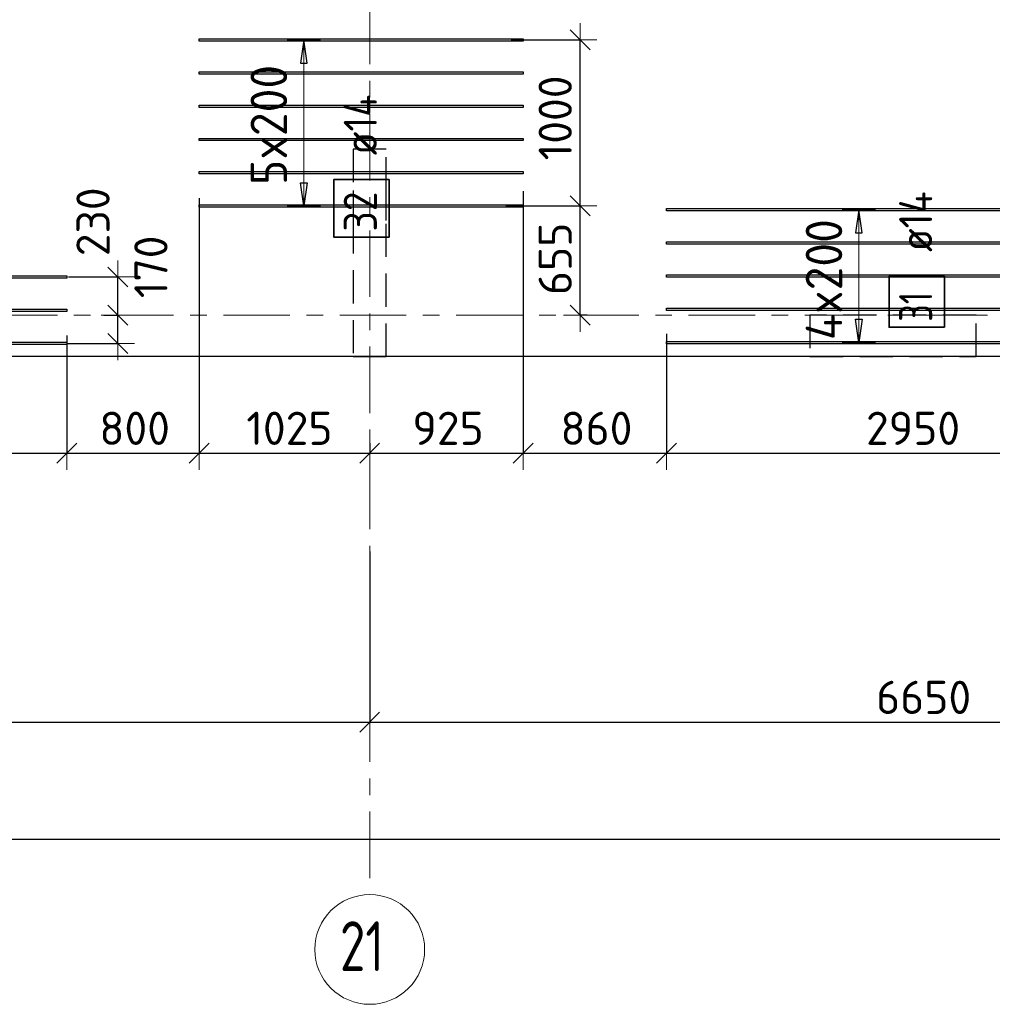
# Model space of a CAD drawing. Header units: metres. Extents: x -38 to 97, y -15 to 21.
# Tile 35 of 82: x 52.84 to 58.7, y -4.15 to 1.78. Entities that reach past the tile are written whole.
import ezdxf

# ---------------------------------------------------------------- set-up
doc = ezdxf.new("R2010")
doc.units = ezdxf.units.M
doc.header["$PDMODE"] = 65
for name, pattern in [('______11', [0.5, 0.4, -0.05, 0, -0.05]), ('______2', [0.27, 0.2, -0.07]), ('______5', [1.1, 0.8, -0.1, 0.1, -0.1])]:
    doc.linetypes.add(name, pattern=pattern)
for name, color, linetype, lineweight in [('XR$2$Осевая линия (1)', 7, '______5', 13), ('XR$2$Размерная линия (1)', 7, 'Continuous', 13), ('XR$3$Перекрытие (1)', 7, 'Continuous', 35), ('XR$3$Размерная линия (1)', 7, 'Continuous', 13)]:
    doc.layers.add(name, color=color, linetype=linetype, lineweight=lineweight)
doc.layers.add('XR$3$Арм.стержн.Доп. Арм верхн.зоны Х', color=7, linetype='Continuous', lineweight=35, true_color=0x8c8cff)
doc.layers.add('XR$5$Стена_ бетон несущ.', color=7, linetype='Continuous', lineweight=70, true_color=0xb4b496)
doc.styles.add('ISOCPEUR', font='txt')
doc.dimstyles.new('DIMSTYLE_3', dxfattribs={"dimtxt": 0.2, "dimasz": 0.2, "dimexe": 0, "dimexo": 0, "dimgap": 0.1, "dimtad": 2, "dimdec": 0, "dimlfac": 1000, "dimrnd": 5, "dimzin": 12, "dimdsep": 46, "dimtxsty": 'ISOCPEUR', "dimblk1": 'ALL_ML_STRICH', "dimblk2": 'ALL_ML_STRICH', "dimsah": 1, "dimcen": 0, "dimclrd": 7, "dimclre": 256, "dimclrt": 7, "dimadec": 0, "dimazin": 0, "dimtfac": 1, "dimtdec": 0, "dimtix": 1, "dimtmove": 2, "dimatfit": 3, "dimfxl": 0, "dimtzin": 0, "dimlwd": 0, "dimlwe": -3, "dimarcsym": 0})
doc.dimstyles.new('DIMSTYLE_6', dxfattribs={"dimtxt": 0.2, "dimasz": 0.2, "dimexe": 0, "dimexo": 0, "dimgap": 0.1, "dimtad": 2, "dimdec": 0, "dimlfac": 1000, "dimrnd": 5, "dimzin": 12, "dimdsep": 46, "dimtxsty": 'ISOCPEUR', "dimblk1": 'ALL_ML_STRICH', "dimblk2": 'ALL_ML_STRICH', "dimsah": 1, "dimcen": 0, "dimclrd": 7, "dimclre": 256, "dimclrt": 7, "dimadec": 0, "dimazin": 0, "dimtfac": 1, "dimtdec": 0, "dimtix": 1, "dimtmove": 2, "dimatfit": 3, "dimfxl": 0, "dimtvp": 1.2, "dimtzin": 0, "dimlwd": 0, "dimlwe": -3, "dimarcsym": 0})
doc.dimstyles.new('DIMSTYLE_7', dxfattribs={"dimtxt": 0.2, "dimasz": 0.2, "dimexe": 0, "dimexo": 0, "dimgap": 0.1, "dimtad": 0, "dimdec": 0, "dimlfac": 1000, "dimrnd": 5, "dimzin": 12, "dimdsep": 46, "dimtxsty": 'ISOCPEUR', "dimblk1": 'ALL_ML_STRICH', "dimblk2": 'ALL_ML_STRICH', "dimsah": 1, "dimcen": 0, "dimclrd": 7, "dimclre": 256, "dimclrt": 7, "dimadec": 0, "dimazin": 0, "dimtfac": 1, "dimtdec": 0, "dimtix": 1, "dimtmove": 2, "dimatfit": 3, "dimfxl": 0, "dimtvp": 1.2, "dimtzin": 0, "dimlwd": 0, "dimlwe": -3, "dimarcsym": 0})

# ---------------------------------------------------------------- blocks, each defined once
blk = doc.blocks.new('ALL_ML_STRICH')
at = {"color": 0, "linetype": 'ByBlock', "lineweight": -2}
for p, q in [((-0.3, -0.3), (0.3, 0.3)), ((0, -0.5), (0, 0.5)), ((-1, 0), (0.5, 0))]:
    blk.add_line(p, q, dxfattribs=at)
blk = doc.blocks.new('*D12')
at = {"layer": 'DEFPOINTS', "color": 7, "linetype": 'Continuous', "lineweight": 13, "transparency": 33554687}
for p in [(0.5, -3.1033), (61.6, -3.1401), (0.5, -3.1563)]:
    blk.add_point(p, dxfattribs=at)
at = {"layer": 'XR$2$Размерная линия (1)', "color": 9, "linetype": 'Continuous', "lineweight": -2, "true_color": 0xc7c7c7, "transparency": 33554687}
for p, q in [((0.5, -3.1233), (0.5, -3.1563)), ((61.6, -3.1563), (61.6, -3.1563))]:
    blk.add_line(p, q, dxfattribs=at)
at = {"layer": 'XR$2$Размерная линия (1)', "color": 7, "linetype": 'Continuous', "lineweight": -2, "transparency": 33554687}
blk.add_line((0.5, -3.1563), (61.6, -3.1563), dxfattribs=at)
at = {"layer": 'XR$2$Размерная линия (1)', "color": 7, "linetype": 'Continuous', "lineweight": 13, "transparency": 33554687, "xscale": 0.2, "yscale": 0.2, "zscale": 0.2, "rotation": 180}
blk.add_blockref('ALL_ML_STRICH', (0.5, -3.1563), dxfattribs=at)
at = {"layer": 'XR$2$Размерная линия (1)', "color": 7, "linetype": 'Continuous', "lineweight": 13, "transparency": 33554687, "xscale": 0.2, "yscale": 0.2, "zscale": 0.2}
blk.add_blockref('ALL_ML_STRICH', (61.6, -3.1563), dxfattribs=at)
at = {"layer": 'XR$2$Размерная линия (1)', "color": 7, "linetype": 'Continuous', "lineweight": 13, "transparency": 33554687, "insert": (31.1, -3.0063), "char_height": 0.2, "width": 1, "attachment_point": 5, "style": 'ISOCPEUR'}
blk.add_mtext('\\A1;{61100}', dxfattribs=at)
blk = doc.blocks.new('*D24')
at = {"layer": 'DEFPOINTS', "color": 7, "linetype": 'Continuous', "lineweight": 13, "transparency": 33554687}
for p in [(54.95, -1.4027), (48.15, -1.6059), (48.15, -2.452)]:
    blk.add_point(p, dxfattribs=at)
at = {"layer": 'XR$2$Размерная линия (1)', "color": 9, "linetype": 'Continuous', "lineweight": -2, "true_color": 0xc7c7c7, "transparency": 33554687}
for p, q in [((54.95, -1.4227), (54.95, -2.452)), ((48.15, -1.6259), (48.15, -2.452))]:
    blk.add_line(p, q, dxfattribs=at)
at = {"layer": 'XR$2$Размерная линия (1)', "color": 7, "linetype": 'Continuous', "lineweight": -2, "transparency": 33554687}
blk.add_line((48.15, -2.452), (54.95, -2.452), dxfattribs=at)
at = {"layer": 'XR$2$Размерная линия (1)', "color": 7, "linetype": 'Continuous', "lineweight": 13, "transparency": 33554687, "xscale": 0.2, "yscale": 0.2, "zscale": 0.2, "rotation": 180}
blk.add_blockref('ALL_ML_STRICH', (48.15, -2.452), dxfattribs=at)
at = {"layer": 'XR$2$Размерная линия (1)', "color": 7, "linetype": 'Continuous', "lineweight": 13, "transparency": 33554687, "xscale": 0.2, "yscale": 0.2, "zscale": 0.2}
blk.add_blockref('ALL_ML_STRICH', (54.95, -2.452), dxfattribs=at)
at = {"layer": 'XR$2$Размерная линия (1)', "color": 7, "linetype": 'Continuous', "lineweight": 13, "transparency": 33554687, "insert": (51.56, -2.302), "char_height": 0.2, "width": 0.8, "attachment_point": 5, "style": 'ISOCPEUR'}
blk.add_mtext('\\A1;{6800}', dxfattribs=at)
blk = doc.blocks.new('*D25')
at = {"layer": 'DEFPOINTS', "color": 7, "linetype": 'Continuous', "lineweight": 13, "transparency": 33554687}
for p in [(61.6, -1.033), (54.95, -1.4027), (54.95, -2.452)]:
    blk.add_point(p, dxfattribs=at)
at = {"layer": 'XR$2$Размерная линия (1)', "color": 9, "linetype": 'Continuous', "lineweight": -2, "true_color": 0xc7c7c7, "transparency": 33554687}
for p, q in [((61.6, -1.053), (61.6, -2.452)), ((54.95, -1.4227), (54.95, -2.452))]:
    blk.add_line(p, q, dxfattribs=at)
at = {"layer": 'XR$2$Размерная линия (1)', "color": 7, "linetype": 'Continuous', "lineweight": -2, "transparency": 33554687}
blk.add_line((54.95, -2.452), (61.6, -2.452), dxfattribs=at)
at = {"layer": 'XR$2$Размерная линия (1)', "color": 7, "linetype": 'Continuous', "lineweight": 13, "transparency": 33554687, "xscale": 0.2, "yscale": 0.2, "zscale": 0.2, "rotation": 180}
blk.add_blockref('ALL_ML_STRICH', (54.95, -2.452), dxfattribs=at)
at = {"layer": 'XR$2$Размерная линия (1)', "color": 7, "linetype": 'Continuous', "lineweight": 13, "transparency": 33554687, "xscale": 0.2, "yscale": 0.2, "zscale": 0.2}
blk.add_blockref('ALL_ML_STRICH', (61.6, -2.452), dxfattribs=at)
at = {"layer": 'XR$2$Размерная линия (1)', "color": 7, "linetype": 'Continuous', "lineweight": 13, "transparency": 33554687, "insert": (58.285, -2.302), "char_height": 0.2, "width": 0.8, "attachment_point": 5, "style": 'ISOCPEUR'}
blk.add_mtext('\\A1;{6650}', dxfattribs=at)
blk = doc.blocks.new('*D212')
at = {"layer": 'DEFPOINTS', "color": 7, "linetype": 'Continuous', "lineweight": 13, "transparency": 33554687}
for p in [(50.1763, -0.0943), (53.1263, -0.1024), (50.1763, -0.8318)]:
    blk.add_point(p, dxfattribs=at)
at = {"layer": 'XR$3$Размерная линия (1)', "color": 9, "linetype": 'Continuous', "lineweight": -2, "true_color": 0xc7c7c7, "transparency": 33554687}
for p, q in [((50.1763, -0.1143), (50.1763, -0.8318)), ((53.1263, -0.1224), (53.1263, -0.8318))]:
    blk.add_line(p, q, dxfattribs=at)
at = {"layer": 'XR$3$Размерная линия (1)', "color": 7, "linetype": 'Continuous', "lineweight": -2, "transparency": 33554687}
blk.add_line((50.1763, -0.8318), (53.1263, -0.8318), dxfattribs=at)
at = {"layer": 'XR$3$Размерная линия (1)', "color": 7, "linetype": 'Continuous', "lineweight": 13, "transparency": 33554687, "xscale": 0.2, "yscale": 0.2, "zscale": 0.2, "rotation": 180}
blk.add_blockref('ALL_ML_STRICH', (50.1763, -0.8318), dxfattribs=at)
at = {"layer": 'XR$3$Размерная линия (1)', "color": 7, "linetype": 'Continuous', "lineweight": 13, "transparency": 33554687, "xscale": 0.2, "yscale": 0.2, "zscale": 0.2}
blk.add_blockref('ALL_ML_STRICH', (53.1263, -0.8318), dxfattribs=at)
at = {"layer": 'XR$3$Размерная линия (1)', "color": 7, "linetype": 'Continuous', "lineweight": 13, "transparency": 33554687, "insert": (51.6613, -0.6818), "char_height": 0.2, "width": 0.8, "attachment_point": 5, "style": 'ISOCPEUR'}
blk.add_mtext('\\A1;{2950}', dxfattribs=at)
blk = doc.blocks.new('*D213')
at = {"layer": 'DEFPOINTS', "color": 7, "linetype": 'Continuous', "lineweight": 13, "transparency": 33554687}
for p in [(53.9239, 0.7248), (53.1263, -0.1024), (53.1263, -0.8318)]:
    blk.add_point(p, dxfattribs=at)
at = {"layer": 'XR$3$Размерная линия (1)', "color": 9, "linetype": 'Continuous', "lineweight": -2, "true_color": 0xc7c7c7, "transparency": 33554687}
for p, q in [((53.9239, 0.7048), (53.9239, -0.8318)), ((53.1263, -0.1224), (53.1263, -0.8318))]:
    blk.add_line(p, q, dxfattribs=at)
at = {"layer": 'XR$3$Размерная линия (1)', "color": 7, "linetype": 'Continuous', "lineweight": -2, "transparency": 33554687}
blk.add_line((53.1263, -0.8318), (53.9239, -0.8318), dxfattribs=at)
at = {"layer": 'XR$3$Размерная линия (1)', "color": 7, "linetype": 'Continuous', "lineweight": 13, "transparency": 33554687, "xscale": 0.2, "yscale": 0.2, "zscale": 0.2, "rotation": 180}
blk.add_blockref('ALL_ML_STRICH', (53.1263, -0.8318), dxfattribs=at)
at = {"layer": 'XR$3$Размерная линия (1)', "color": 7, "linetype": 'Continuous', "lineweight": 13, "transparency": 33554687, "xscale": 0.2, "yscale": 0.2, "zscale": 0.2}
blk.add_blockref('ALL_ML_STRICH', (53.9239, -0.8318), dxfattribs=at)
at = {"layer": 'XR$3$Размерная линия (1)', "color": 7, "linetype": 'Continuous', "lineweight": 13, "transparency": 33554687, "insert": (53.5351, -0.6818), "char_height": 0.2, "width": 0.6, "attachment_point": 5, "style": 'ISOCPEUR'}
blk.add_mtext('\\A1;{800}', dxfattribs=at)
blk = doc.blocks.new('*D214')
at = {"layer": 'DEFPOINTS', "color": 7, "linetype": 'Continuous', "lineweight": 13, "transparency": 33554687}
for p in [(53.9239, 0.7248), (54.95, -0.7512), (53.9239, -0.8318)]:
    blk.add_point(p, dxfattribs=at)
at = {"layer": 'XR$3$Размерная линия (1)', "color": 9, "linetype": 'Continuous', "lineweight": -2, "true_color": 0xc7c7c7, "transparency": 33554687}
for p, q in [((53.9239, 0.7048), (53.9239, -0.8318)), ((54.95, -0.7712), (54.95, -0.8318))]:
    blk.add_line(p, q, dxfattribs=at)
at = {"layer": 'XR$3$Размерная линия (1)', "color": 7, "linetype": 'Continuous', "lineweight": -2, "transparency": 33554687}
blk.add_line((53.9239, -0.8318), (54.95, -0.8318), dxfattribs=at)
at = {"layer": 'XR$3$Размерная линия (1)', "color": 7, "linetype": 'Continuous', "lineweight": 13, "transparency": 33554687, "xscale": 0.2, "yscale": 0.2, "zscale": 0.2, "rotation": 180}
blk.add_blockref('ALL_ML_STRICH', (53.9239, -0.8318), dxfattribs=at)
at = {"layer": 'XR$3$Размерная линия (1)', "color": 7, "linetype": 'Continuous', "lineweight": 13, "transparency": 33554687, "xscale": 0.2, "yscale": 0.2, "zscale": 0.2}
blk.add_blockref('ALL_ML_STRICH', (54.95, -0.8318), dxfattribs=at)
at = {"layer": 'XR$3$Размерная линия (1)', "color": 7, "linetype": 'Continuous', "lineweight": 13, "transparency": 33554687, "insert": (54.4669, -0.6818), "char_height": 0.2, "width": 0.8, "attachment_point": 5, "style": 'ISOCPEUR'}
blk.add_mtext('\\A1;{1025}', dxfattribs=at)
blk = doc.blocks.new('*D215')
at = {"layer": 'DEFPOINTS', "color": 7, "linetype": 'Continuous', "lineweight": 13, "transparency": 33554687}
for p in [(55.8739, 0.7653), (54.95, -0.7512), (54.95, -0.8318)]:
    blk.add_point(p, dxfattribs=at)
at = {"layer": 'XR$3$Размерная линия (1)', "color": 9, "linetype": 'Continuous', "lineweight": -2, "true_color": 0xc7c7c7, "transparency": 33554687}
for p, q in [((55.8739, 0.7453), (55.8739, -0.8318)), ((54.95, -0.7712), (54.95, -0.8318))]:
    blk.add_line(p, q, dxfattribs=at)
at = {"layer": 'XR$3$Размерная линия (1)', "color": 7, "linetype": 'Continuous', "lineweight": -2, "transparency": 33554687}
blk.add_line((54.95, -0.8318), (55.8739, -0.8318), dxfattribs=at)
at = {"layer": 'XR$3$Размерная линия (1)', "color": 7, "linetype": 'Continuous', "lineweight": 13, "transparency": 33554687, "xscale": 0.2, "yscale": 0.2, "zscale": 0.2, "rotation": 180}
blk.add_blockref('ALL_ML_STRICH', (54.95, -0.8318), dxfattribs=at)
at = {"layer": 'XR$3$Размерная линия (1)', "color": 7, "linetype": 'Continuous', "lineweight": 13, "transparency": 33554687, "xscale": 0.2, "yscale": 0.2, "zscale": 0.2}
blk.add_blockref('ALL_ML_STRICH', (55.8739, -0.8318), dxfattribs=at)
at = {"layer": 'XR$3$Размерная линия (1)', "color": 7, "linetype": 'Continuous', "lineweight": 13, "transparency": 33554687, "insert": (55.4219, -0.6818), "char_height": 0.2, "width": 0.6, "attachment_point": 5, "style": 'ISOCPEUR'}
blk.add_mtext('\\A1;{925}', dxfattribs=at)
blk = doc.blocks.new('*D216')
at = {"layer": 'DEFPOINTS', "color": 7, "linetype": 'Continuous', "lineweight": 13, "transparency": 33554687}
for p in [(55.8739, 0.7653), (56.7363, -0.0933), (55.8739, -0.8318)]:
    blk.add_point(p, dxfattribs=at)
at = {"layer": 'XR$3$Размерная линия (1)', "color": 9, "linetype": 'Continuous', "lineweight": -2, "true_color": 0xc7c7c7, "transparency": 33554687}
for p, q in [((55.8739, 0.7453), (55.8739, -0.8318)), ((56.7363, -0.1133), (56.7363, -0.8318))]:
    blk.add_line(p, q, dxfattribs=at)
at = {"layer": 'XR$3$Размерная линия (1)', "color": 7, "linetype": 'Continuous', "lineweight": -2, "transparency": 33554687}
blk.add_line((55.8739, -0.8318), (56.7363, -0.8318), dxfattribs=at)
at = {"layer": 'XR$3$Размерная линия (1)', "color": 7, "linetype": 'Continuous', "lineweight": 13, "transparency": 33554687, "xscale": 0.2, "yscale": 0.2, "zscale": 0.2, "rotation": 180}
blk.add_blockref('ALL_ML_STRICH', (55.8739, -0.8318), dxfattribs=at)
at = {"layer": 'XR$3$Размерная линия (1)', "color": 7, "linetype": 'Continuous', "lineweight": 13, "transparency": 33554687, "xscale": 0.2, "yscale": 0.2, "zscale": 0.2}
blk.add_blockref('ALL_ML_STRICH', (56.7363, -0.8318), dxfattribs=at)
at = {"layer": 'XR$3$Размерная линия (1)', "color": 7, "linetype": 'Continuous', "lineweight": 13, "transparency": 33554687, "insert": (56.3151, -0.6818), "char_height": 0.2, "width": 0.6, "attachment_point": 5, "style": 'ISOCPEUR'}
blk.add_mtext('\\A1;{860}', dxfattribs=at)
blk = doc.blocks.new('*D217')
at = {"layer": 'DEFPOINTS', "color": 7, "linetype": 'Continuous', "lineweight": 13, "transparency": 33554687}
for p in [(56.7363, -0.0933), (59.6863, -0.0852), (56.7363, -0.8318)]:
    blk.add_point(p, dxfattribs=at)
at = {"layer": 'XR$3$Размерная линия (1)', "color": 9, "linetype": 'Continuous', "lineweight": -2, "true_color": 0xc7c7c7, "transparency": 33554687}
for p, q in [((56.7363, -0.1133), (56.7363, -0.8318)), ((59.6863, -0.1052), (59.6863, -0.8318))]:
    blk.add_line(p, q, dxfattribs=at)
at = {"layer": 'XR$3$Размерная линия (1)', "color": 7, "linetype": 'Continuous', "lineweight": -2, "transparency": 33554687}
blk.add_line((56.7363, -0.8318), (59.6863, -0.8318), dxfattribs=at)
at = {"layer": 'XR$3$Размерная линия (1)', "color": 7, "linetype": 'Continuous', "lineweight": 13, "transparency": 33554687, "xscale": 0.2, "yscale": 0.2, "zscale": 0.2, "rotation": 180}
blk.add_blockref('ALL_ML_STRICH', (56.7363, -0.8318), dxfattribs=at)
at = {"layer": 'XR$3$Размерная линия (1)', "color": 7, "linetype": 'Continuous', "lineweight": 13, "transparency": 33554687, "xscale": 0.2, "yscale": 0.2, "zscale": 0.2}
blk.add_blockref('ALL_ML_STRICH', (59.6863, -0.8318), dxfattribs=at)
at = {"layer": 'XR$3$Размерная линия (1)', "color": 7, "linetype": 'Continuous', "lineweight": 13, "transparency": 33554687, "insert": (58.2213, -0.6818), "char_height": 0.2, "width": 0.8, "attachment_point": 5, "style": 'ISOCPEUR'}
blk.add_mtext('\\A1;{2950}', dxfattribs=at)
blk = doc.blocks.new('*D227')
at = {"layer": 'DEFPOINTS', "color": 7, "linetype": 'Continuous', "lineweight": 13, "transparency": 33554687}
for p in [(53.3295, 0), (53.1102, -0.1706), (53.4336, -0.1706)]:
    blk.add_point(p, dxfattribs=at)
at = {"layer": 'XR$3$Размерная линия (1)', "color": 9, "linetype": 'Continuous', "lineweight": -2, "true_color": 0xc7c7c7, "transparency": 33554687}
for p, q in [((53.3495, 0), (53.4336, 0)), ((53.1302, -0.1706), (53.4336, -0.1706))]:
    blk.add_line(p, q, dxfattribs=at)
at = {"layer": 'XR$3$Размерная линия (1)', "color": 7, "linetype": 'Continuous', "lineweight": -2, "transparency": 33554687}
blk.add_line((53.4336, -0.1706), (53.4336, 0), dxfattribs=at)
at = {"layer": 'XR$3$Размерная линия (1)', "color": 7, "linetype": 'Continuous', "lineweight": 13, "transparency": 33554687, "xscale": 0.2, "yscale": 0.2, "zscale": 0.2}
for p, rotation in [((53.4336, 0), 90), ((53.4336, -0.1706), 270)]:
    blk.add_blockref('ALL_ML_STRICH', p, dxfattribs=dict(at, rotation=rotation))
at = {"layer": 'XR$3$Размерная линия (1)', "color": 7, "linetype": 'Continuous', "lineweight": 13, "transparency": 33554687, "insert": (53.6331, 0.2902), "char_height": 0.2, "width": 0.6, "attachment_point": 5, "rotation": 90, "style": 'ISOCPEUR'}
blk.add_mtext('\\A1;{170}', dxfattribs=at)
blk = doc.blocks.new('*D228')
at = {"layer": 'DEFPOINTS', "color": 7, "linetype": 'Continuous', "lineweight": 13, "transparency": 33554687}
for p in [(53.1169, 0.2294), (53.3295, 0), (53.4336, 0)]:
    blk.add_point(p, dxfattribs=at)
at = {"layer": 'XR$3$Размерная линия (1)', "color": 9, "linetype": 'Continuous', "lineweight": -2, "true_color": 0xc7c7c7, "transparency": 33554687}
for p, q in [((53.1369, 0.2294), (53.4336, 0.2294)), ((53.3495, 0), (53.4336, 0))]:
    blk.add_line(p, q, dxfattribs=at)
at = {"layer": 'XR$3$Размерная линия (1)', "color": 7, "linetype": 'Continuous', "lineweight": -2, "transparency": 33554687}
blk.add_line((53.4336, 0), (53.4336, 0.2294), dxfattribs=at)
at = {"layer": 'XR$3$Размерная линия (1)', "color": 7, "linetype": 'Continuous', "lineweight": 13, "transparency": 33554687, "xscale": 0.2, "yscale": 0.2, "zscale": 0.2}
for p, rotation in [((53.4336, 0.2294), 90), ((53.4336, 0), 270)]:
    blk.add_blockref('ALL_ML_STRICH', p, dxfattribs=dict(at, rotation=rotation))
at = {"layer": 'XR$3$Размерная линия (1)', "color": 7, "linetype": 'Continuous', "lineweight": 13, "transparency": 33554687, "insert": (53.2845, 0.5615), "char_height": 0.2, "width": 0.6, "attachment_point": 5, "rotation": 90, "style": 'ISOCPEUR'}
blk.add_mtext('\\A1;{230}', dxfattribs=at)
blk = doc.blocks.new('*D229')
at = {"layer": 'DEFPOINTS', "color": 7, "linetype": 'Continuous', "lineweight": 13, "transparency": 33554687}
for p in [(55.7498, 0.6572), (56.217, 0), (56.2792, 0)]:
    blk.add_point(p, dxfattribs=at)
at = {"layer": 'XR$3$Размерная линия (1)', "color": 9, "linetype": 'Continuous', "lineweight": -2, "true_color": 0xc7c7c7, "transparency": 33554687}
for p, q in [((55.7698, 0.6572), (56.217, 0.6572)), ((56.2592, 0), (56.217, 0))]:
    blk.add_line(p, q, dxfattribs=at)
at = {"layer": 'XR$3$Размерная линия (1)', "color": 7, "linetype": 'Continuous', "lineweight": -2, "transparency": 33554687}
blk.add_line((56.217, 0), (56.217, 0.6572), dxfattribs=at)
at = {"layer": 'XR$3$Размерная линия (1)', "color": 7, "linetype": 'Continuous', "lineweight": 13, "transparency": 33554687, "xscale": 0.2, "yscale": 0.2, "zscale": 0.2}
for p, rotation in [((56.217, 0.6572), 90), ((56.217, 0), 270)]:
    blk.add_blockref('ALL_ML_STRICH', p, dxfattribs=dict(at, rotation=rotation))
at = {"layer": 'XR$3$Размерная линия (1)', "color": 7, "linetype": 'Continuous', "lineweight": 13, "transparency": 33554687, "insert": (56.067, 0.3386), "char_height": 0.2, "width": 0.6, "attachment_point": 5, "rotation": 90, "style": 'ISOCPEUR'}
blk.add_mtext('\\A1;{655}', dxfattribs=at)
blk = doc.blocks.new('*D230')
at = {"layer": 'DEFPOINTS', "color": 7, "linetype": 'Continuous', "lineweight": 13, "transparency": 33554687}
for p in [(55.781, 1.6572), (55.7498, 0.6572), (56.217, 0.6572)]:
    blk.add_point(p, dxfattribs=at)
at = {"layer": 'XR$3$Размерная линия (1)', "color": 9, "linetype": 'Continuous', "lineweight": -2, "true_color": 0xc7c7c7, "transparency": 33554687}
for p, q in [((55.801, 1.6572), (56.217, 1.6572)), ((55.7698, 0.6572), (56.217, 0.6572))]:
    blk.add_line(p, q, dxfattribs=at)
at = {"layer": 'XR$3$Размерная линия (1)', "color": 7, "linetype": 'Continuous', "lineweight": -2, "transparency": 33554687}
blk.add_line((56.217, 0.6572), (56.217, 1.6572), dxfattribs=at)
at = {"layer": 'XR$3$Размерная линия (1)', "color": 7, "linetype": 'Continuous', "lineweight": 13, "transparency": 33554687, "xscale": 0.2, "yscale": 0.2, "zscale": 0.2}
for p, rotation in [((56.217, 1.6572), 90), ((56.217, 0.6572), 270)]:
    blk.add_blockref('ALL_ML_STRICH', p, dxfattribs=dict(at, rotation=rotation))
at = {"layer": 'XR$3$Размерная линия (1)', "color": 7, "linetype": 'Continuous', "lineweight": 13, "transparency": 33554687, "insert": (56.067, 1.1872), "char_height": 0.2, "width": 0.8, "attachment_point": 5, "rotation": 90, "style": 'ISOCPEUR'}
blk.add_mtext('\\A1;{1000}', dxfattribs=at)

msp = doc.modelspace()

# ---------------------------------------------------------------- linework, layer by layer
at = {"layer": 'XR$2$Осевая линия (1)', "color": 253, "linetype": '______11', "lineweight": 13, "true_color": 0xa0a0a0, "transparency": 33554687}
for p, q in [((54.95, -3.39), (54.95, 8.98)), ((-2.63, 0), (62.6, 0))]:
    msp.add_line(p, q, dxfattribs=at)
at = {"layer": 'XR$2$Осевая линия (1)', "color": 7, "linetype": 'Continuous', "lineweight": 13, "transparency": 33554687}
msp.add_circle((54.9504, -3.8199), 0.3304, dxfattribs=at)
at = {"layer": 'XR$3$Арм.стержн.Доп. Арм верхн.зоны Х', "color": 253, "linetype": 'Continuous', "lineweight": -3, "true_color": 0xa0a0a0, "transparency": 33554687}
for p, q in [((54.5531, 1.6572), (54.4531, 1.6572)), ((54.5531, 1.6572), (54.6531, 1.6572)), ((54.5531, 0.6572), (54.4531, 0.6572)), ((54.5531, 0.6572), (54.6531, 0.6572)), ((57.8949, 0.6344), (57.7949, 0.6344)), ((57.8949, 0.6344), (57.9949, 0.6344)), ((57.8949, -0.1656), (57.7949, -0.1656)), ((57.8949, -0.1656), (57.9949, -0.1656))]:
    msp.add_line(p, q, dxfattribs=at)
at = {"layer": 'XR$3$Арм.стержн.Доп. Арм верхн.зоны Х', "color": 7, "linetype": 'Continuous', "lineweight": 25, "transparency": 33554687}
for p, q in [((54.5531, 1.6572), (54.5331, 1.5172)), ((54.5731, 1.5172), (54.5531, 1.6572)), ((54.5331, 1.5172), (54.5731, 1.5172)), ((54.5531, 0.6572), (54.5331, 0.7972)), ((54.5331, 0.7972), (54.5731, 0.7972)), ((54.5731, 0.7972), (54.5531, 0.6572)), ((57.8949, 0.6344), (57.8749, 0.4944)), ((57.9149, 0.4944), (57.8949, 0.6344)), ((57.8749, 0.4944), (57.9149, 0.4944)), ((57.8949, -0.1656), (57.8749, -0.0256)), ((57.8749, -0.0256), (57.9149, -0.0256)), ((57.9149, -0.0256), (57.8949, -0.1656))]:
    msp.add_line(p, q, dxfattribs=at)
at = {"layer": 'XR$3$Арм.стержн.Доп. Арм верхн.зоны Х', "color": 7, "linetype": 'Continuous', "lineweight": 13, "transparency": 33554687}
for p, q in [((54.5531, 1.6572), (54.5531, 1.6572)), ((54.5531, 0.6572), (54.5531, 1.6572)), ((54.5531, 0.6572), (54.5531, 0.6572)), ((57.8949, 0.6344), (57.8949, 0.6344)), ((57.8949, -0.1656), (57.8949, 0.6344)), ((57.8949, -0.1656), (57.8949, -0.1656))]:
    msp.add_line(p, q, dxfattribs=at)
at = {"layer": 'XR$3$Арм.стержн.Доп. Арм верхн.зоны Х', "color": 7, "linetype": 'Continuous', "lineweight": 25, "transparency": 33554687}
for points in [[(55.8739, 1.6502), (53.9239, 1.6502), (53.9239, 1.6642), (55.8739, 1.6642), (55.8739, 1.6502)], [(55.8739, 1.4502), (53.9239, 1.4502), (53.9239, 1.4642), (55.8739, 1.4642), (55.8739, 1.4502)], [(55.8739, 1.2502), (53.9239, 1.2502), (53.9239, 1.2642), (55.8739, 1.2642), (55.8739, 1.2502)], [(55.8739, 1.0502), (53.9239, 1.0502), (53.9239, 1.0642), (55.8739, 1.0642), (55.8739, 1.0502)], [(55.8739, 0.8502), (53.9239, 0.8502), (53.9239, 0.8642), (55.8739, 0.8642), (55.8739, 0.8502)], [(55.8739, 0.6502), (53.9239, 0.6502), (53.9239, 0.6642), (55.8739, 0.6642), (55.8739, 0.6502)], [(59.6863, 0.6274), (56.7363, 0.6274), (56.7363, 0.6414), (59.6863, 0.6414), (59.6863, 0.6274)], [(59.6863, 0.4274), (56.7363, 0.4274), (56.7363, 0.4414), (59.6863, 0.4414), (59.6863, 0.4274)], [(59.6863, 0.2274), (56.7363, 0.2274), (56.7363, 0.2414), (59.6863, 0.2414), (59.6863, 0.2274)], [(53.1263, 0.2224), (50.1763, 0.2224), (50.1763, 0.2364), (53.1263, 0.2364), (53.1263, 0.2224)], [(53.1263, 0.0224), (50.1763, 0.0224), (50.1763, 0.0364), (53.1263, 0.0364), (53.1263, 0.0224)], [(59.6863, 0.0274), (56.7363, 0.0274), (56.7363, 0.0414), (59.6863, 0.0414), (59.6863, 0.0274)], [(53.1263, -0.1776), (50.1763, -0.1776), (50.1763, -0.1636), (53.1263, -0.1636), (53.1263, -0.1776)], [(59.6863, -0.1726), (56.7363, -0.1726), (56.7363, -0.1586), (59.6863, -0.1586), (59.6863, -0.1726)]]:
    msp.add_lwpolyline(points, dxfattribs=at)
at = {"layer": 'XR$3$Арм.стержн.Доп. Арм верхн.зоны Х', "color": 7, "linetype": 'Continuous', "lineweight": 35, "transparency": 33554687}
for points in [[(55.0671, 0.4694), (55.0671, 0.8161), (54.7338, 0.8161), (54.7338, 0.4694), (55.0671, 0.4694)], [(58.4104, -0.0732), (58.4104, 0.2335), (58.077, 0.2335), (58.077, -0.0732), (58.4104, -0.0732)]]:
    msp.add_lwpolyline(points, dxfattribs=at)
at = {"layer": 'XR$3$Перекрытие (1)', "color": 7, "linetype": 'Continuous', "lineweight": 25, "transparency": 33554687}
msp.add_line((61.85, -0.2498), (32.725, -0.2498), dxfattribs=at)
at = {"layer": 'XR$5$Стена_ бетон несущ.', "color": 253, "linetype": '______2', "lineweight": -3, "true_color": 0xa0a0a0, "transparency": 33554687}
for p, q in [((55.05, 1), (54.85, 1)), ((54.85, 1), (54.85, 0.75)), ((55.05, 0.75), (55.05, 1)), ((54.85, 0.75), (54.85, 0.57)), ((55.05, 0.57), (55.05, 0.75)), ((54.85, 0.57), (54.85, -0.25)), ((55.05, -0.25), (55.05, 0.57)), ((57.7002, 0), (57.6, 0)), ((57.6, 0), (57.6, -0.25)), ((58.6002, 0), (57.7002, 0)), ((58.6002, -0.25), (58.6002, 0)), ((54.85, -0.25), (55.05, -0.25)), ((57.6, -0.25), (58.6002, -0.25))]:
    msp.add_line(p, q, dxfattribs=at)

# ---------------------------------------------------------------- texts
at = {"layer": 'XR$2$Осевая линия (1)', "color": 7, "linetype": 'Continuous', "lineweight": 13, "transparency": 33554687, "insert": (54.7704, -3.9504), "char_height": 0.3, "width": 0.472281, "attachment_point": 7, "style": 'ISOCPEUR'}
msp.add_mtext('\\W0.75;21', dxfattribs=at)
at = {"layer": 'XR$3$Арм.стержн.Доп. Арм верхн.зоны Х', "color": 7, "linetype": 'Continuous', "lineweight": 13, "transparency": 33554687, "char_height": 0.22, "attachment_point": 7, "rotation": 90, "style": 'ISOCPEUR'}
for s, insert, width in [('\\W0.95;5x200', (54.4531, 0.7832), 0.873359), ('\\W0.95;4x200', (57.7949, -0.1506), 0.895564)]:
    msp.add_mtext(s, dxfattribs=dict(at, insert=insert, width=width))
at = {"layer": 'XR$3$Арм.стержн.Доп. Арм верхн.зоны Х', "color": 7, "linetype": 'Continuous', "lineweight": 25, "transparency": 33554687, "char_height": 0.2, "attachment_point": 7, "rotation": 90, "style": 'ISOCPEUR'}
for s, insert, width in [('\\W0.89; ø14 ', (54.9938, 0.8494), 0.769432), ('\\W0.87;32', (54.9938, 0.5028), 0.367208), ('\\W0.89; ø14 ', (58.337, 0.2668), 0.769432), ('\\W0.75;31', (58.337, -0.0399), 0.314854)]:
    msp.add_mtext(s, dxfattribs=dict(at, insert=insert, width=width))

# ---------------------------------------------------------------- dimensions: what is measured, and where the dimension line sits
at = {"layer": 'XR$2$Размерная линия (1)', "color": 7, "linetype": 'Continuous', "lineweight": 13, "transparency": 33554687}
for base, p1, p2, picture, middle in [((61.6, -2.452), (54.95, -1.4227), (61.6, -1.053), '*D25', (58.285, -2.302)), ((54.95, -2.452), (48.15, -1.6259), (54.95, -1.4227), '*D24', (51.56, -2.302)), ((61.6, -3.1563), (0.5, -3.1233), (61.6, -3.1563), '*D12', (31.1, -3.0063))]:
    dim = msp.add_linear_dim(base=base, p1=p1, p2=p2, dimstyle='DIMSTYLE_3', override={"dimpost": '<>', "dimclrd": 7, "dimclre": 9, "dimclrt": 7, "dimlwd": 0, "dimlwe": 65533}, dxfattribs=at)
    dim.commit()
    dim.dimension.update_dxf_attribs({"geometry": picture, "text_midpoint": middle, "dimtype": 160})
at = {"layer": 'XR$3$Размерная линия (1)', "color": 7, "linetype": 'Continuous', "lineweight": 13, "transparency": 33554687}
for base, p1, p2, dimstyle, picture, middle in [((56.217, 1.6572), (55.7698, 0.6572), (55.801, 1.6572), 'DIMSTYLE_3', '*D230', (56.067, 1.1872)), ((53.4336, 0.2294), (53.3495, 0), (53.1369, 0.2294), 'DIMSTYLE_6', '*D228', (53.2845, 0.5615)), ((56.217, 0.6572), (56.2592, 0), (55.7698, 0.6572), 'DIMSTYLE_3', '*D229', (56.067, 0.3386)), ((53.4336, 0), (53.1302, -0.1706), (53.3495, 0), 'DIMSTYLE_7', '*D227', (53.6331, 0.2902))]:
    dim = msp.add_linear_dim(base=base, p1=p1, p2=p2, angle=90, dimstyle=dimstyle, override={"dimpost": '<>', "dimclrd": 7, "dimclre": 9, "dimclrt": 7, "dimlwd": 0, "dimlwe": 65533}, dxfattribs=at)
    dim.commit()
    dim.dimension.update_dxf_attribs({"geometry": picture, "text_midpoint": middle, "dimtype": 160})
for base, p1, p2, picture, middle in [((53.9239, -0.8318), (53.1263, -0.1224), (53.9239, 0.7048), '*D213', (53.5351, -0.6818)), ((54.95, -0.8318), (53.9239, 0.7048), (54.95, -0.7712), '*D214', (54.4669, -0.6818)), ((55.8739, -0.8318), (54.95, -0.7712), (55.8739, 0.7453), '*D215', (55.4219, -0.6818)), ((56.7363, -0.8318), (55.8739, 0.7453), (56.7363, -0.1133), '*D216', (56.3151, -0.6818)), ((53.1263, -0.8318), (50.1763, -0.1143), (53.1263, -0.1224), '*D212', (51.6613, -0.6818)), ((59.6863, -0.8318), (56.7363, -0.1133), (59.6863, -0.1052), '*D217', (58.2213, -0.6818))]:
    dim = msp.add_linear_dim(base=base, p1=p1, p2=p2, dimstyle='DIMSTYLE_3', override={"dimpost": '<>', "dimclrd": 7, "dimclre": 9, "dimclrt": 7, "dimlwd": 0, "dimlwe": 65533}, dxfattribs=at)
    dim.commit()
    dim.dimension.update_dxf_attribs({"geometry": picture, "text_midpoint": middle, "dimtype": 160})

doc.saveas('drawing.dxf')
